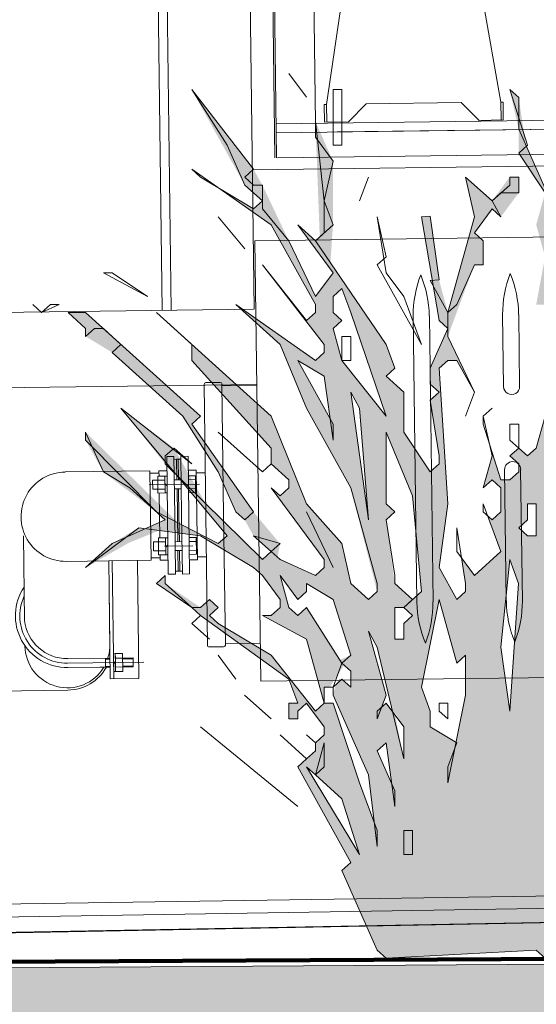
# Model space of a CAD drawing. Header units: metres. Extents: x -52 to 321, y -8 to 26.
# Tile 175 of 256: x 289.504 to 290.081, y -0.225 to 0.874. Entities that reach past the tile are written whole.
import ezdxf

# ---------------------------------------------------------------- set-up
doc = ezdxf.new("R2010")
doc.units = ezdxf.units.M
doc.header["$MEASUREMENT"] = 0
for name, color, linetype in [('60 Auffüllung gesamt', 7, 'Continuous'), ('60 Gelände 2D Übersicht', 7, 'Continuous'), ('60 Pflanzen außen', 7, 'Continuous')]:
    doc.layers.add(name, color=color, linetype=linetype)

# ---------------------------------------------------------------- blocks, each defined once
blk = doc.blocks.new('Sträucher 27[19]_2', base_point=(290.2448, -0.1735))
at = {"layer": '60 Pflanzen außen', "linetype": 'Continuous', "lineweight": 0, "true_color": 0xffffff}
h = blk.add_hatch(color=7, dxfattribs=at)
h.paths.add_polyline_path([(290.9401, 0.3425), (290.8809, 0.3336), (290.8512, 0.3247), (290.8414, 0.3336), (290.871, 0.3603), (290.8216, 0.3247), (290.7624, 0.3069), (290.7426, 0.3069), (290.7229, 0.298), (290.713, 0.3069), (290.7426, 0.3425), (290.792, 0.3959), (290.7525, 0.3781), (290.7525, 0.3603), (290.7426, 0.3514), (290.7031, 0.3069), (290.6735, 0.2891), (290.6636, 0.298), (290.6735, 0.3069), (290.6439, 0.2891), (290.634, 0.2802), (290.6241, 0.2891), (290.5945, 0.2891), (290.5748, 0.2713), (290.5649, 0.2802), (290.5748, 0.3069), (290.6044, 0.3247), (290.7723, 0.4137), (290.792, 0.4137), (290.8315, 0.4404), (290.8809, 0.4849), (290.9105, 0.5205), (290.9105, 0.5294), (290.9006, 0.5294), (290.8908, 0.5027), (290.8019, 0.4315), (290.7821, 0.4226), (290.6538, 0.3692), (290.6241, 0.3692), (290.634, 0.3603), (290.5846, 0.3158), (290.5649, 0.3158), (290.5649, 0.298), (290.5451, 0.298), (290.555, 0.2891), (290.555, 0.2802), (290.5451, 0.2713), (290.5353, 0.2802), (290.5056, 0.2624), (290.4859, 0.2624), (290.476, 0.2713), (290.4563, 0.2535), (290.3773, 0.2269), (290.3674, 0.2358), (290.4365, 0.2802), (290.4464, 0.2802), (290.4365, 0.2891), (290.4859, 0.3336), (290.5452, 0.3514), (290.6834, 0.4404), (290.6735, 0.4493), (290.7229, 0.4938), (290.7328, 0.4938), (290.7229, 0.5027), (290.7427, 0.5383), (290.7821, 0.5739), (290.7723, 0.5828), (290.7723, 0.6006), (290.8019, 0.6273), (290.8019, 0.6406), (290.792, 0.6273), (290.7822, 0.6184), (290.7723, 0.6273), (290.7427, 0.6184), (290.7624, 0.6184), (290.7723, 0.6095), (290.7624, 0.565), (290.7328, 0.5294), (290.7229, 0.5294), (290.713, 0.5383), (290.6538, 0.5205), (290.6242, 0.5027), (290.5945, 0.5027), (290.6044, 0.4938), (290.555, 0.4582), (290.5452, 0.4671), (290.5748, 0.5027), (290.5452, 0.476), (290.5353, 0.4849), (290.5847, 0.5294), (290.5748, 0.5383), (290.5649, 0.5472), (290.5748, 0.5472), (290.5748, 0.5828), (290.5649, 0.5828), (290.5649, 0.5739), (290.555, 0.565), (290.5649, 0.5561), (290.5254, 0.4938), (290.4267, 0.3959), (290.4168, 0.4048), (290.4168, 0.4137), (290.4464, 0.4404), (290.4365, 0.4493), (290.4464, 0.4938), (290.4629, 0.5186), (290.5057, 0.5828), (290.5254, 0.5828), (290.5748, 0.6629), (290.5748, 0.6718), (290.5649, 0.6629), (290.5551, 0.654), (290.4958, 0.5828), (290.4859, 0.5917), (290.4958, 0.6006), (290.4958, 0.6095), (290.4859, 0.6184), (290.5057, 0.654), (290.5551, 0.6985), (290.5057, 0.6807), (290.6044, 0.7964), (290.5847, 0.7964), (290.5452, 0.7608), (290.5195, 0.7284), (290.5156, 0.7252), (290.5123, 0.7193), (290.4958, 0.6985), (290.4958, 0.6896), (290.4958, 0.6629), (290.4761, 0.6451), (290.4662, 0.654), (290.4662, 0.6718), (290.4761, 0.6807), (290.4662, 0.6896), (290.4761, 0.7163), (290.4761, 0.7193), (290.4662, 0.7074), (290.4563, 0.7697), (290.4563, 0.8053), (290.4394, 0.7367), (290.4464, 0.743), (290.4563, 0.7163), (290.4563, 0.6807), (290.4464, 0.6718), (290.4366, 0.6807), (290.4662, 0.6451), (290.4662, 0.6273), (290.4563, 0.6184), (290.4761, 0.5828), (290.4662, 0.5472), (290.4267, 0.4938), (290.3971, 0.4938), (290.4069, 0.5472), (290.4069, 0.5561), (290.3872, 0.5027), (290.3576, 0.476), (290.3378, 0.476), (290.3674, 0.5294), (290.3674, 0.5383), (290.3279, 0.4849), (290.2983, 0.4493), (290.2786, 0.476), (290.2983, 0.5027), (290.3181, 0.5205), (290.3279, 0.5205), (290.3181, 0.5294), (290.3674, 0.6006), (290.3971, 0.6985), (290.4069, 0.6985), (290.407, 0.743), (290.3971, 0.743), (290.3971, 0.7252), (290.3477, 0.6629), (290.2983, 0.5828), (290.2884, 0.5917), (290.2588, 0.5205), (290.2094, 0.4494), (290.1996, 0.4405), (290.1897, 0.4494), (290.2094, 0.5295), (290.2687, 0.6362), (290.2786, 0.6451), (290.2885, 0.6362), (290.2884, 0.6095), (290.3181, 0.7074), (290.3181, 0.7341), (290.2687, 0.6451), (290.1897, 0.4939), (290.1848, 0.4494), (290.1798, 0.4049), (290.1699, 0.396), (290.1601, 0.4049), (290.1798, 0.5206), (290.17, 0.5295), (290.1798, 0.574), (290.1996, 0.5918), (290.2193, 0.6095), (290.2885, 0.7341), (290.3181, 0.7786), (290.3181, 0.7875), (290.2588, 0.7074), (290.249, 0.7163), (290.249, 0.7341), (290.2303, 0.65), (290.1897, 0.5918), (290.1897, 0.6274), (290.1798, 0.6363), (290.2095, 0.7697), (290.1996, 0.8053), (290.1798, 0.6807), (290.17, 0.6719), (290.1798, 0.6007), (290.17, 0.5473), (290.1601, 0.5384), (290.1502, 0.6007), (290.1502, 0.6363), (290.1403, 0.5028), (290.1206, 0.485), (290.1008, 0.5117), (290.1107, 0.5562), (290.091, 0.6274), (290.1008, 0.663), (290.0698, 0.7329), (290.0614, 0.7876), (290.0515, 0.7965), (290.0614, 0.752), (290.0614, 0.7253), (290.091, 0.6808), (290.0811, 0.6452), (290.091, 0.6096), (290.0811, 0.5562), (290.091, 0.5562), (290.1008, 0.5384), (290.0946, 0.4989), (290.091, 0.4761), (290.1008, 0.4672), (290.0811, 0.396), (290.0712, 0.3871), (290.0613, 0.396), (290.0515, 0.3871), (290.0613, 0.3782), (290.0613, 0.3693), (290.0514, 0.3604), (290.0416, 0.3604), (290.0284, 0.4019), (290.0317, 0.3871), (290.0218, 0.3515), (290.0317, 0.3604), (290.0416, 0.3515), (290.0416, 0.3248), (290.0317, 0.3159), (290.0268, 0.3203), (290.0416, 0.2803), (290.0119, 0.2536), (289.9976, 0.273), (290.0021, 0.2447), (290.0021, 0.2358), (289.9922, 0.2269), (289.9724, 0.2625), (289.9823, 0.3337), (289.9725, 0.485), (289.9823, 0.4939), (289.9922, 0.4939), (290.012, 0.4583), (289.9823, 0.5206), (290.012, 0.6007), (290.0218, 0.6007), (290.0219, 0.6274), (290.012, 0.6363), (290.0317, 0.663), (290.0416, 0.6541), (290.0614, 0.6808), (290.0614, 0.6986), (290.0515, 0.6986), (290.0317, 0.6719), (290.0021, 0.6986), (290.012, 0.6541), (289.9823, 0.5473), (289.9725, 0.5838), (289.9626, 0.655), (289.9527, 0.6541), (289.9648, 0.5832), (289.9626, 0.5829), (289.9659, 0.5769), (289.9725, 0.5384), (289.9823, 0.5295), (289.9626, 0.485), (289.9626, 0.4672), (289.9725, 0.4583), (289.9626, 0.4494), (289.9725, 0.3871), (289.9725, 0.3782), (289.9626, 0.3693), (289.933, 0.4138), (289.933, 0.4583), (289.9132, 0.4761), (289.9231, 0.485), (289.9132, 0.5117), (289.8737, 0.5695), (289.8511, 0.6027), (289.854, 0.6452), (289.854, 0.7164), (289.8343, 0.7609), (289.8392, 0.6318), (289.8342, 0.6274), (289.8145, 0.6452), (289.8507, 0.5962), (289.854, 0.5918), (289.8342, 0.5651), (289.8046, 0.6274), (289.775, 0.6897), (289.7651, 0.7075), (289.696, 0.7965), (289.7553, 0.6897), (289.775, 0.6719), (289.7651, 0.663), (289.7256, 0.6867), (289.7849, 0.6452), (289.8342, 0.5562), (289.8342, 0.5473), (289.8244, 0.5384), (289.775, 0.6007), (289.8441, 0.5117), (289.8441, 0.5028), (289.8342, 0.4939), (289.7454, 0.5562), (289.7947, 0.5117), (289.8244, 0.4405), (289.8737, 0.3515), (289.9033, 0.2358), (289.8934, 0.2269), (289.8737, 0.2447), (289.8638, 0.2892), (289.8243, 0.3337), (289.7849, 0.4316), (289.696, 0.5117), (289.696, 0.4939), (289.7849, 0.396), (289.7848, 0.3782), (289.8046, 0.3604), (289.8046, 0.3515), (289.7947, 0.3426), (289.7848, 0.3515), (289.8441, 0.2714), (289.8441, 0.2625), (289.8342, 0.2536), (289.7921, 0.2738), (289.7947, 0.2892), (289.7651, 0.3248), (289.696, 0.4227), (289.7059, 0.4316), (289.5775, 0.5473), (289.5578, 0.5473), (289.5775, 0.5295), (289.5775, 0.5206), (289.6071, 0.5028), (289.6861, 0.4316), (289.7273, 0.3655), (289.7453, 0.3248), (289.7552, 0.3159), (289.7651, 0.2981), (289.7848, 0.2803), (289.775, 0.2714), (289.7121, 0.3332), (289.6762, 0.396), (289.617, 0.4405), (289.6664, 0.3782), (289.6799, 0.3649), (289.7355, 0.2981), (289.7256, 0.2892), (289.6813, 0.312), (289.5775, 0.4138), (289.5775, 0.4049), (289.5972, 0.3693), (289.6565, 0.3248), (289.6664, 0.3159), (289.6444, 0.306), (289.6367, 0.307), (289.6071, 0.2892), (289.5775, 0.2625), (289.6258, 0.2901), (289.6599, 0.304), (289.7058, 0.2981), (289.7651, 0.2625), (289.775, 0.2536), (289.7947, 0.2269), (289.7947, 0.218), (289.7848, 0.2091), (289.775, 0.2091), (289.8243, 0.1824), (289.8441, 0.1112), (289.8441, 0.129), (289.8504, 0.129), (289.8667, 0.154), (289.8737, 0.1468), (289.8737, 0.129), (289.8638, 0.1379), (289.8571, 0.1319), (289.8539, 0.1201), (289.8934, 0.0311), (289.9, -0.0223), (289.8836, 0.0222), (289.8539, 0.1112), (289.846, 0.1112), (289.8342, 0.1023), (289.7848, 0.1646), (289.7256, 0.2002), (289.7157, 0.2091), (289.7256, 0.218), (289.7157, 0.2269), (289.7058, 0.218), (289.6663, 0.2447), (289.6663, 0.2536), (289.6565, 0.2447), (289.696, 0.218), (289.7058, 0.2091), (289.8046, 0.1379), (289.8144, 0.1112), (289.8046, 0.1112), (289.8046, 0.0934), (289.8144, 0.0934), (289.8144, 0.1023), (289.8243, 0.1112), (289.8441, 0.0845), (289.8441, 0.0756), (289.8342, 0.0667), (289.8342, 0.0578), (289.8243, 0.0489), (289.8144, 0.04), (289.8737, -0.0668), (289.8638, -0.0757), (289.9033, -0.1647), (289.9132, -0.1736), (290.081, -0.1647), (290.0909, -0.1736), (290.1008, -0.1736), (290.1304, -0.1202), (290.1501, -0.1647), (290.1896, -0.1647), (290.2588, -0.0312), (290.3674, 0.0667), (290.4168, 0.0845), (290.4365, 0.0845), (290.4266, 0.0934), (290.4563, 0.1201), (290.5056, 0.1289), (290.5155, 0.12), (290.5878, 0.1591), (290.7307, 0.1845), (290.8315, 0.209), (290.792, 0.2179), (290.7821, 0.209), (290.7722, 0.209), (290.7327, 0.1912), (290.7229, 0.2001), (290.6735, 0.1823), (290.6121, 0.1723), (290.5649, 0.1645), (290.555, 0.1556), (290.5451, 0.1645), (290.6044, 0.209), (290.6636, 0.2001), (290.6735, 0.209), (290.634, 0.209), (290.6241, 0.2179), (290.6636, 0.2446), (290.6933, 0.2446), (290.7031, 0.2357), (290.7031, 0.2268), (290.713, 0.2357), (290.7327, 0.2357), (290.6735, 0.2535), (290.6636, 0.2624), (290.6933, 0.2891), (290.713, 0.2891), (290.8216, 0.3158), (290.8315, 0.3069), (290.8907, 0.3247), (290.9302, 0.3336)])
h.paths.add_polyline_path([(290.6488, 0.4538), (290.634, 0.4671), (290.6143, 0.4493), (290.6044, 0.4493), (290.5945, 0.4582), (290.5847, 0.4493), (290.5254, 0.4226), (290.5155, 0.4315), (290.4958, 0.4315), (290.4859, 0.4226), (290.4958, 0.4137), (290.4859, 0.4137), (290.4464, 0.3959), (290.476, 0.4226), (290.5254, 0.4582), (290.555, 0.4493), (290.6735, 0.5205), (290.7032, 0.5205), (290.7032, 0.5116)], flags=0)
h.paths.add_polyline_path([(290.6538, 0.4493), (290.6439, 0.4404), (290.6143, 0.4048), (290.5155, 0.3514), (290.5155, 0.3603), (290.5057, 0.3692), (290.4958, 0.3603), (290.4958, 0.3692), (290.5254, 0.4048), (290.555, 0.4137), (290.5649, 0.4048), (290.5945, 0.4315), (290.6325, 0.4315), (290.6524, 0.4506)], flags=0)
h.paths.add_polyline_path([(290.634, 0.2624), (290.6241, 0.2624), (290.5353, 0.2179), (290.5353, 0.2268), (290.5649, 0.2446), (290.555, 0.2535), (290.5649, 0.2624), (290.5945, 0.2624), (290.6241, 0.2713)], flags=0)
h.paths.add_polyline_path([(290.5748, 0.209), (290.5254, 0.1645), (290.4859, 0.1467), (290.4958, 0.1556), (290.4958, 0.1645), (290.5451, 0.209)], flags=0)
h.paths.add_polyline_path([(290.4859, 0.209), (290.3674, 0.1646), (290.4069, 0.2002), (290.397, 0.2091), (290.3872, 0.2091), (290.3575, 0.1824), (290.3378, 0.1557), (290.318, 0.1557), (290.3082, 0.1468), (290.2983, 0.1557), (290.3575, 0.2091), (290.4168, 0.2268), (290.4266, 0.2179), (290.4563, 0.2446), (290.4859, 0.2446), (290.5155, 0.2535)], flags=0)
h.paths.add_polyline_path([(290.4859, 0.3781), (290.4464, 0.3336), (290.3575, 0.2892), (290.397, 0.3247), (290.3872, 0.3336), (290.3872, 0.3425), (290.4069, 0.3603), (290.4069, 0.3514), (290.4168, 0.3425), (290.4267, 0.3514), (290.4859, 0.387)], flags=0)
h.paths.add_polyline_path([(290.4069, 0.1112), (290.3476, 0.0845), (290.3773, 0.1023), (290.3674, 0.1112), (290.3575, 0.1112), (290.318, 0.0934), (290.3081, 0.1023), (290.3279, 0.129), (290.3279, 0.1201), (290.3378, 0.1112), (290.3674, 0.1468), (290.397, 0.1557), (290.4069, 0.1468), (290.4168, 0.1557), (290.476, 0.1823)], flags=0)
h.paths.add_polyline_path([(290.4267, 0.4582), (290.3674, 0.4315), (290.3773, 0.4226), (290.4069, 0.4226), (290.3477, 0.3337), (290.2785, 0.2447), (290.2588, 0.2447), (290.2785, 0.3337), (290.3181, 0.4048), (290.3082, 0.4137), (290.2983, 0.4049), (290.2983, 0.4315), (290.3279, 0.4582), (290.3674, 0.476), (290.3773, 0.4671), (290.3971, 0.4849), (290.4069, 0.4849), (290.4069, 0.4671), (290.4168, 0.4582), (290.4267, 0.4671), (290.4365, 0.4938)], flags=0)
h.paths.add_polyline_path([(290.4168, 0.298), (290.3872, 0.2713), (290.2489, 0.1468), (290.2193, 0.0934), (290.2292, 0.129), (290.3279, 0.2447)], flags=0)
h.paths.add_polyline_path([(290.3477, 0.5917), (290.2983, 0.5472), (290.3082, 0.5383), (290.2884, 0.5205), (290.2884, 0.5294), (290.2983, 0.5383), (290.2884, 0.5472), (290.3872, 0.7074)], flags=0)
h.paths.add_polyline_path([(290.2489, -0.0292), (290.2489, -0.0045), (290.318, 0.04)], flags=0)
h.paths.add_polyline_path([(290.2811, 0.1087), (290.2884, 0.1201), (290.2983, 0.1201)], flags=0)
h.paths.add_polyline_path([(290.2785, 0.0934), (290.2785, 0.1023), (290.2835, 0.1067)], flags=0)
h.paths.add_polyline_path([(290.2489, 0.3782), (290.1798, 0.307), (290.2292, 0.3693), (290.2292, 0.3871), (290.2786, 0.4316)], flags=0)
h.paths.add_polyline_path([(290.2687, 0.4849), (290.1897, 0.3782), (290.1897, 0.396), (290.2588, 0.4939)], flags=0)
h.paths.add_polyline_path([(290.239, 0.2625), (290.1798, 0.1735), (290.1798, 0.218), (290.239, 0.2714), (290.2193, 0.2892), (290.1897, 0.2536), (290.1897, 0.2803), (290.1996, 0.2892), (290.2588, 0.3515)], flags=0)
h.paths.add_polyline_path([(290.2588, 0.0756), (290.2489, 0.0667), (290.2489, 0.0845)], flags=0)
h.paths.add_polyline_path([(290.239, 0.0756), (290.2193, 0.0489), (290.2193, 0.0578)], flags=0)
h.paths.add_polyline_path([(290.1699, 0.3604), (290.1601, 0.307), (290.1206, 0.2358)], flags=0)
h.paths.add_polyline_path([(290.1502, 0.4761), (290.1601, 0.4672), (290.1304, 0.3515), (290.0909, 0.2714), (290.1008, 0.3782), (290.1304, 0.4227), (290.1206, 0.4316), (290.1206, 0.4494), (290.1584, 0.509), (290.1601, 0.5028)], flags=0)
h.paths.add_polyline_path([(290.1205, 0.1646), (290.1205, 0.1468), (290.1304, 0.1379), (290.1205, 0.0934), (290.1008, 0.0934), (290.1008, 0.129), (290.1205, 0.1824), (290.16, 0.2269), (290.16, 0.2091)], flags=0)
h.paths.add_polyline_path([(290.0811, 0.3337), (290.0811, 0.2981), (290.0712, 0.2981), (290.0613, 0.307), (290.0712, 0.3159), (290.0712, 0.3337)], flags=0)
h.paths.add_polyline_path([(290.0613, 0.2447), (290.0514, 0.1023), (290.0416, 0.1735), (290.0514, 0.2714)], flags=0)
h.paths.add_polyline_path([(290.0021, 0.1646), (290.0021, 0.1201), (289.9914, 0.0672), (289.9626, 0.0845), (289.9626, 0.1023), (289.9527, 0.129), (289.9724, 0.2269), (289.9922, 0.1557)], flags=0)
h.paths.add_polyline_path([(289.9527, 0.2358), (289.9428, 0.2269), (289.9231, 0.2447), (289.9132, 0.3159), (289.9231, 0.3248), (289.9132, 0.3337), (289.9132, 0.4138), (289.9428, 0.3426)], flags=0)
h.paths.add_polyline_path([(289.9329, 0.2002), (289.9329, 0.1824), (289.9231, 0.1824), (289.9231, 0.218), (289.9329, 0.218), (289.9428, 0.2091)], flags=0)
h.paths.add_polyline_path([(289.9329, 0.0489), (289.9228, 0.1013), (289.9329, 0.0845)], flags=0)
h.paths.add_polyline_path([(289.9132, 0.1112), (289.9082, 0.1068), (289.9132, 0.1201), (289.8934, 0.1913), (289.9033, 0.1735), (289.9205, 0.1014)], flags=0)
h.paths.add_polyline_path([(289.9033, 0.0578), (289.9132, 0.0667), (289.9195, 0.0214)], flags=0)
h.paths.add_polyline_path([(289.9132, 0.4316), (289.8639, 0.4939), (289.854, 0.5295), (289.8639, 0.5384), (289.854, 0.5473), (289.854, 0.5651), (289.8639, 0.574)], flags=0)
h.paths.add_polyline_path([(289.9033, 0.0934), (289.9032, 0.0929), (289.9029, 0.0977)], flags=0)
h.paths.add_polyline_path([(289.8737, 0.4583), (289.8836, 0.4405), (289.8935, 0.3159)], flags=0)
h.paths.add_polyline_path([(289.8835, -0.0579), (289.8243, 0.04), (289.8342, 0.0311), (289.8638, 0.0044)], flags=0)
h.paths.add_polyline_path([(289.8737, 0.1646), (289.8615, 0.1593), (289.8243, 0.218), (289.8145, 0.2091), (289.8046, 0.218), (289.7947, 0.2536), (289.8145, 0.2269), (289.8243, 0.2358), (289.8243, 0.2447), (289.854, 0.2269)], flags=0)
h.paths.add_polyline_path([(289.8145, 0.4939), (289.8441, 0.4761), (289.8507, 0.4286)], flags=0)
at = {"layer": '60 Pflanzen außen', "color": 8, "linetype": 'Continuous', "lineweight": 18}
for p, q in [((289.8048, 0.8143), (289.8245, 0.7876)), ((289.8245, 0.7876), (289.8048, 0.8143)), ((289.7653, 0.7075), (289.6962, 0.7965)), ((289.6962, 0.7965), (289.7357, 0.7342)), ((289.864, 0.7965), (289.8541, 0.7965)), ((289.8541, 0.7965), (289.8541, 0.7342)), ((289.864, 0.7342), (289.864, 0.7965)), ((290.0615, 0.7875), (290.0516, 0.7964)), ((290.0516, 0.7964), (290.0714, 0.7342)), ((290.0615, 0.752), (290.0615, 0.7875)), ((289.8344, 0.7431), (289.8344, 0.7609)), ((289.8344, 0.7609), (289.8443, 0.6719)), ((290.101, 0.663), (290.0615, 0.752)), ((289.8541, 0.7164), (289.8344, 0.7431)), ((289.7357, 0.7342), (289.7554, 0.6897)), ((289.8541, 0.7342), (289.864, 0.7342)), ((290.0714, 0.7342), (290.0615, 0.7253)), ((289.8443, 0.6719), (289.8541, 0.7164)), ((290.0615, 0.7253), (290.0911, 0.6808)), ((289.706, 0.6986), (289.6962, 0.7075)), ((289.6962, 0.7075), (289.785, 0.6452)), ((289.7554, 0.6986), (289.7653, 0.7075)), ((289.7653, 0.663), (289.706, 0.6986)), ((289.7653, 0.6897), (289.7554, 0.6986)), ((289.8936, 0.6986), (289.8838, 0.6719)), ((289.8838, 0.6719), (289.8936, 0.6986)), ((290.0319, 0.6719), (290.0022, 0.6986)), ((290.0022, 0.6986), (290.0121, 0.6541)), ((290.0615, 0.6986), (290.0516, 0.6986)), ((290.0516, 0.6986), (290.0516, 0.6897)), ((290.0615, 0.6808), (290.0615, 0.6986)), ((289.7554, 0.6897), (289.7751, 0.6719)), ((289.7751, 0.6897), (289.7653, 0.6897)), ((289.7751, 0.663), (289.7751, 0.6897)), ((290.0516, 0.6897), (290.0319, 0.6719)), ((289.7751, 0.6719), (289.7653, 0.663)), ((289.8541, 0.6452), (289.8443, 0.6719)), ((289.8443, 0.6719), (289.8443, 0.6363)), ((290.0319, 0.6719), (290.0417, 0.6808)), ((290.0417, 0.6541), (290.0319, 0.6719)), ((290.0417, 0.6808), (290.0615, 0.6808)), ((289.8048, 0.6274), (289.7751, 0.663)), ((290.0121, 0.6363), (290.0319, 0.663)), ((290.0319, 0.663), (290.0417, 0.6541)), ((289.7258, 0.6541), (289.7554, 0.6185)), ((289.7554, 0.6185), (289.7258, 0.6541)), ((289.9134, 0.5918), (289.9035, 0.6541)), ((289.9035, 0.6541), (289.9134, 0.6096)), ((289.9627, 0.655), (289.9529, 0.6541)), ((289.9529, 0.6541), (289.9726, 0.5384)), ((289.9726, 0.5838), (289.9627, 0.655)), ((290.0121, 0.6541), (289.9825, 0.5473)), ((289.785, 0.6452), (289.8344, 0.5562)), ((289.8344, 0.6274), (289.8146, 0.6452)), ((289.8146, 0.6452), (289.8541, 0.5918)), ((289.8344, 0.6274), (289.8541, 0.6452)), ((289.8344, 0.5651), (289.8048, 0.6274)), ((289.8443, 0.6363), (289.8344, 0.6274)), ((289.9134, 0.5117), (289.8344, 0.6274)), ((290.022, 0.6274), (290.0121, 0.6363)), ((290.022, 0.6007), (290.022, 0.6274)), ((289.9134, 0.6096), (289.9035, 0.6007)), ((289.8245, 0.5384), (289.7751, 0.6007)), ((289.7751, 0.6007), (289.8442, 0.5117)), ((289.9035, 0.6007), (289.9529, 0.5117)), ((289.9924, 0.5562), (290.0121, 0.6007)), ((290.0121, 0.6007), (290.022, 0.6007)), ((289.6073, 0.5918), (289.5974, 0.5918)), ((289.5974, 0.5918), (289.6468, 0.5651)), ((289.6468, 0.5651), (289.6073, 0.5918)), ((289.8541, 0.5918), (289.8344, 0.5651)), ((289.9331, 0.5651), (289.9134, 0.5918)), ((289.9627, 0.5829), (289.9726, 0.5838)), ((289.9825, 0.5473), (289.9627, 0.5829)), ((289.864, 0.574), (289.8541, 0.5651)), ((289.8739, 0.5473), (289.864, 0.574)), ((289.8541, 0.5651), (289.8541, 0.5473)), ((289.9529, 0.5117), (289.9331, 0.5651)), ((289.5283, 0.5473), (289.5184, 0.5562)), ((289.5184, 0.5562), (289.5283, 0.5473)), ((289.5283, 0.5473), (289.548, 0.5562)), ((289.5382, 0.5562), (289.5283, 0.5473)), ((289.548, 0.5562), (289.5382, 0.5562)), ((289.8344, 0.4939), (289.7455, 0.5562)), ((289.7455, 0.5562), (289.7949, 0.5117)), ((289.8344, 0.5562), (289.8344, 0.5473)), ((289.9825, 0.5473), (289.9924, 0.5562)), ((289.5776, 0.5473), (289.5579, 0.5473)), ((289.5579, 0.5473), (289.5776, 0.5295)), ((289.706, 0.4316), (289.5776, 0.5473)), ((289.785, 0.4316), (289.6566, 0.5473)), ((289.6566, 0.5473), (289.6961, 0.5117)), ((289.8344, 0.5473), (289.8245, 0.5384)), ((289.8541, 0.5473), (289.864, 0.5384)), ((289.9134, 0.4316), (289.8739, 0.5473)), ((289.9825, 0.5206), (289.9825, 0.5473)), ((289.5776, 0.5295), (289.5776, 0.5206)), ((289.5776, 0.5206), (289.5875, 0.5295)), ((289.5875, 0.5295), (289.5974, 0.5295)), ((289.5974, 0.5295), (289.6171, 0.5117)), ((289.864, 0.5384), (289.8541, 0.5295)), ((289.8541, 0.5295), (289.864, 0.4939)), ((289.9825, 0.5295), (289.9627, 0.485)), ((289.9726, 0.5384), (289.9825, 0.5295)), ((289.8739, 0.5206), (289.864, 0.5206)), ((289.864, 0.5206), (289.864, 0.4939)), ((289.8739, 0.4939), (289.8739, 0.5206)), ((290.0121, 0.4583), (289.9825, 0.5206)), ((289.6171, 0.5117), (289.6073, 0.5028)), ((289.6961, 0.5117), (289.6961, 0.4939)), ((289.7949, 0.5117), (289.8245, 0.4405)), ((289.8442, 0.5117), (289.8442, 0.5028)), ((289.9232, 0.485), (289.9134, 0.5117)), ((289.6073, 0.5028), (289.6863, 0.4316)), ((289.8442, 0.5028), (289.8344, 0.4939)), ((289.6961, 0.4939), (289.785, 0.396)), ((289.8442, 0.4761), (289.8146, 0.4939)), ((289.8146, 0.4939), (289.8541, 0.4227)), ((289.864, 0.4939), (289.9134, 0.4316)), ((289.864, 0.4939), (289.8739, 0.4939)), ((289.9134, 0.4761), (289.9232, 0.485)), ((289.9627, 0.485), (289.9627, 0.4672)), ((289.9726, 0.485), (289.9825, 0.4939)), ((289.9825, 0.3337), (289.9726, 0.485)), ((289.9825, 0.4939), (289.9924, 0.4939)), ((289.9924, 0.4939), (290.0121, 0.4583)), ((289.8541, 0.4049), (289.8442, 0.4761)), ((289.9331, 0.4583), (289.9134, 0.4761)), ((289.9627, 0.4672), (289.9726, 0.4583)), ((290.101, 0.4672), (290.0812, 0.396)), ((289.8837, 0.4405), (289.8739, 0.4583)), ((289.8739, 0.4583), (289.8936, 0.3159)), ((289.9331, 0.4138), (289.9331, 0.4583)), ((289.9726, 0.4583), (289.9627, 0.4494)), ((290.0121, 0.4583), (290.0022, 0.4316)), ((290.0022, 0.4316), (290.0121, 0.4583)), ((289.6961, 0.3782), (289.6171, 0.4405)), ((289.6171, 0.4405), (289.7356, 0.2981)), ((289.8245, 0.4405), (289.8739, 0.3515)), ((289.8936, 0.3159), (289.8837, 0.4405)), ((289.9627, 0.4494), (289.9726, 0.3871)), ((290.022, 0.4316), (290.0318, 0.4405)), ((290.0318, 0.4405), (290.022, 0.4316)), ((289.6863, 0.4316), (289.7257, 0.3693)), ((289.6961, 0.4227), (289.706, 0.4316)), ((289.8245, 0.3337), (289.785, 0.4316)), ((290.022, 0.4227), (290.022, 0.4316)), ((290.022, 0.4316), (290.0318, 0.3871)), ((289.7652, 0.3248), (289.6961, 0.4227)), ((289.8541, 0.4227), (289.8541, 0.4049)), ((290.0417, 0.3604), (290.022, 0.4227)), ((290.0615, 0.4227), (290.0516, 0.4227)), ((290.0516, 0.4227), (290.0516, 0.4049)), ((290.0615, 0.396), (290.0615, 0.4227)), ((289.5776, 0.4049), (289.5776, 0.4138)), ((289.5776, 0.4138), (289.5974, 0.3693)), ((289.7751, 0.3693), (289.7257, 0.4138)), ((289.7257, 0.4138), (289.7751, 0.3693)), ((289.9134, 0.4138), (289.9133, 0.3337)), ((289.943, 0.3426), (289.9134, 0.4138)), ((289.9627, 0.3693), (289.9331, 0.4138)), ((289.6566, 0.3248), (289.5776, 0.4049)), ((289.6665, 0.3871), (289.6764, 0.396)), ((289.6764, 0.396), (289.6961, 0.3782)), ((289.785, 0.396), (289.785, 0.3782)), ((290.0516, 0.4049), (290.0615, 0.396)), ((290.0615, 0.396), (290.0516, 0.3871)), ((290.0713, 0.3871), (290.0615, 0.396)), ((290.0812, 0.396), (290.0713, 0.3871)), ((289.6665, 0.3782), (289.6665, 0.3871)), ((289.9726, 0.3871), (289.9726, 0.3782)), ((290.0318, 0.3871), (290.022, 0.3515)), ((290.0516, 0.3871), (290.0615, 0.3782)), ((289.7751, 0.2714), (289.6665, 0.3782)), ((289.785, 0.3782), (289.7751, 0.3693)), ((289.7751, 0.3693), (289.785, 0.3782)), ((289.785, 0.3782), (289.8047, 0.3604)), ((289.9726, 0.3782), (289.9627, 0.3693)), ((290.0615, 0.3782), (290.0615, 0.3693)), ((289.5974, 0.3693), (289.627, 0.3515)), ((289.7257, 0.3693), (289.7455, 0.3248)), ((290.0615, 0.3693), (290.0516, 0.3604)), ((289.8047, 0.3604), (289.8047, 0.3515)), ((290.022, 0.3515), (290.0318, 0.3604)), ((290.0318, 0.3604), (290.0417, 0.3515)), ((290.0516, 0.3604), (290.0417, 0.3604)), ((289.627, 0.3515), (289.6665, 0.3159)), ((289.7949, 0.3426), (289.785, 0.3515)), ((289.785, 0.3515), (289.8442, 0.2714)), ((289.8047, 0.3515), (289.7949, 0.3426)), ((289.8739, 0.3515), (289.9035, 0.2447)), ((289.9528, 0.2358), (289.943, 0.3426)), ((290.0417, 0.3515), (290.0417, 0.3248)), ((289.864, 0.2892), (289.8245, 0.3337)), ((289.9133, 0.3337), (289.9232, 0.3248)), ((289.9726, 0.2625), (289.9825, 0.3337)), ((290.022, 0.3248), (290.022, 0.3337)), ((290.022, 0.3337), (290.0417, 0.2803)), ((290.0812, 0.3337), (290.0713, 0.3337)), ((290.0713, 0.3337), (290.0713, 0.3159)), ((290.0812, 0.2981), (290.0812, 0.3337)), ((289.7257, 0.2892), (289.6566, 0.3248)), ((289.7455, 0.3248), (289.7554, 0.3159)), ((289.7554, 0.3159), (289.7652, 0.3248)), ((289.8245, 0.3248), (289.8541, 0.2625)), ((289.8541, 0.2625), (289.8245, 0.3248)), ((289.9232, 0.3248), (289.9133, 0.3159)), ((290.0318, 0.3159), (290.022, 0.3248)), ((290.0417, 0.3248), (290.0318, 0.3159)), ((289.6665, 0.3159), (289.6072, 0.2892)), ((289.9133, 0.3159), (289.9232, 0.2536)), ((290.0713, 0.3159), (290.0615, 0.307)), ((289.5776, 0.2625), (289.6369, 0.307)), ((289.6369, 0.307), (289.706, 0.2981)), ((289.706, 0.2981), (289.7652, 0.2625)), ((289.7356, 0.2981), (289.7257, 0.2892)), ((289.7949, 0.2892), (289.7652, 0.2981)), ((289.7652, 0.2981), (289.785, 0.2803)), ((289.9923, 0.2803), (289.9923, 0.307)), ((289.9923, 0.307), (290.0022, 0.2447)), ((290.0615, 0.307), (290.0713, 0.2981)), ((290.0713, 0.2981), (290.0812, 0.2981)), ((289.6072, 0.2892), (289.5776, 0.2625)), ((289.785, 0.2803), (289.7949, 0.2892)), ((289.8738, 0.2447), (289.864, 0.2892)), ((289.785, 0.2803), (289.7751, 0.2714)), ((289.7949, 0.2714), (289.785, 0.2803)), ((290.0121, 0.2536), (289.9923, 0.2803)), ((290.0417, 0.2803), (290.0121, 0.2536)), ((289.8343, 0.2536), (289.7949, 0.2714)), ((289.8442, 0.2714), (289.8442, 0.2625)), ((290.0516, 0.2714), (290.0417, 0.1735)), ((290.0614, 0.2447), (290.0516, 0.2714)), ((289.6665, 0.2536), (289.6566, 0.2447)), ((289.6665, 0.2447), (289.6665, 0.2536)), ((289.7652, 0.2625), (289.7751, 0.2536)), ((289.7751, 0.2536), (289.7948, 0.2269)), ((289.8146, 0.2269), (289.7949, 0.2536)), ((289.7949, 0.2536), (289.8047, 0.218)), ((289.8442, 0.2625), (289.8343, 0.2536)), ((289.9232, 0.2536), (289.9232, 0.2447)), ((289.9923, 0.2269), (289.9726, 0.2625)), ((289.6566, 0.2447), (289.6961, 0.218)), ((289.6961, 0.218), (289.6665, 0.2447)), ((289.8541, 0.2269), (289.8245, 0.2447)), ((289.8245, 0.2447), (289.8245, 0.2358)), ((289.8936, 0.2269), (289.8738, 0.2447)), ((289.9035, 0.2447), (289.9035, 0.2358)), ((289.9232, 0.2447), (289.943, 0.2269)), ((290.0022, 0.2447), (290.0022, 0.2358)), ((290.0516, 0.1023), (290.0614, 0.2447)), ((289.8245, 0.2358), (289.8146, 0.2269)), ((289.9035, 0.2358), (289.8936, 0.2269)), ((289.9331, 0.218), (289.9528, 0.2358)), ((290.0022, 0.2358), (289.9923, 0.2269)), ((289.7159, 0.2269), (289.706, 0.218)), ((289.7257, 0.218), (289.7159, 0.2269)), ((289.7948, 0.2269), (289.7948, 0.218)), ((289.8738, 0.1646), (289.8541, 0.2269)), ((289.943, 0.2269), (289.9331, 0.218)), ((289.9726, 0.2269), (289.9528, 0.129)), ((289.9923, 0.1557), (289.9726, 0.2269)), ((289.706, 0.218), (289.6961, 0.218)), ((289.6961, 0.218), (289.706, 0.2091)), ((289.706, 0.2091), (289.6961, 0.2002)), ((289.6961, 0.2002), (289.706, 0.2091)), ((289.706, 0.2091), (289.8047, 0.1379)), ((289.7159, 0.2091), (289.7257, 0.218)), ((289.7257, 0.2002), (289.7159, 0.2091)), ((289.785, 0.2091), (289.7751, 0.2091)), ((289.7751, 0.2091), (289.8245, 0.1824)), ((289.7948, 0.218), (289.785, 0.2091)), ((289.8047, 0.218), (289.8146, 0.2091)), ((289.8146, 0.2091), (289.8245, 0.218)), ((289.8245, 0.218), (289.864, 0.1557)), ((289.9331, 0.218), (289.9232, 0.218)), ((289.9232, 0.218), (289.9232, 0.1824)), ((289.943, 0.2091), (289.9331, 0.218)), ((289.9331, 0.2002), (289.943, 0.2091)), ((289.6961, 0.2002), (289.7159, 0.1824)), ((289.7159, 0.1824), (289.6961, 0.2002)), ((289.785, 0.1646), (289.7257, 0.2002)), ((289.9331, 0.1824), (289.9331, 0.2002)), ((289.9035, 0.1735), (289.8936, 0.1913)), ((289.8936, 0.1913), (289.9133, 0.1201)), ((289.8245, 0.1824), (289.8442, 0.1112)), ((289.9232, 0.1824), (289.9331, 0.1824)), ((289.9331, 0.0489), (289.9035, 0.1735)), ((290.0417, 0.1735), (290.0516, 0.1023)), ((289.7257, 0.1646), (289.7455, 0.1379)), ((289.7455, 0.1379), (289.7257, 0.1646)), ((289.8343, 0.1023), (289.785, 0.1646)), ((289.864, 0.1557), (289.8541, 0.129)), ((289.864, 0.1557), (289.8738, 0.1646)), ((289.8738, 0.1468), (289.864, 0.1557)), ((290.0022, 0.1646), (289.9923, 0.1557)), ((290.0022, 0.1201), (290.0022, 0.1646)), ((289.8738, 0.129), (289.8738, 0.1468)), ((289.8047, 0.1379), (289.8146, 0.1112)), ((289.8541, 0.129), (289.864, 0.1379)), ((289.864, 0.1379), (289.8738, 0.129)), ((289.8541, 0.129), (289.8442, 0.129)), ((289.8442, 0.129), (289.8442, 0.1112)), ((289.8541, 0.1201), (289.8541, 0.129)), ((289.9528, 0.129), (289.9627, 0.1023)), ((289.7553, 0.1201), (289.785, 0.0934)), ((289.785, 0.0934), (289.7553, 0.1201)), ((289.8146, 0.1112), (289.8047, 0.1112)), ((289.8047, 0.1112), (289.8047, 0.0934)), ((289.8146, 0.1023), (289.8245, 0.1112)), ((289.8245, 0.1112), (289.8442, 0.0845)), ((289.8442, 0.1112), (289.8343, 0.1023)), ((289.8442, 0.1112), (289.8541, 0.1112)), ((289.8936, 0.0311), (289.8541, 0.1201)), ((289.8541, 0.1112), (289.8837, 0.0222)), ((289.9133, 0.1201), (289.9035, 0.0934)), ((289.9035, 0.1023), (289.9133, 0.1112)), ((289.9133, 0.1112), (289.9331, 0.0845)), ((289.9824, 0.1112), (289.9726, 0.1112)), ((289.9726, 0.1112), (289.9726, 0.1023)), ((289.9824, 0.0222), (290.0022, 0.1201)), ((289.9824, 0.0934), (289.9824, 0.1112)), ((289.8146, 0.0934), (289.8146, 0.1023)), ((289.9035, 0.0934), (289.9035, 0.1023)), ((289.9627, 0.1023), (289.9627, 0.0845)), ((289.9726, 0.1023), (289.9824, 0.0934)), ((289.8047, 0.0934), (289.8146, 0.0934)), ((289.706, 0.0845), (289.8146, -0.0045)), ((289.8146, -0.0045), (289.706, 0.0845)), ((289.8442, 0.0845), (289.8442, 0.0756)), ((289.9331, 0.0845), (289.9331, 0.0489)), ((289.9627, 0.0845), (289.9923, 0.0667)), ((289.8245, 0.0489), (289.7948, 0.0756)), ((289.7948, 0.0756), (289.8245, 0.0489)), ((289.8343, 0.0667), (289.8245, 0.0756)), ((289.8245, 0.0756), (289.8343, 0.0667)), ((289.8442, 0.0756), (289.8343, 0.0667)), ((289.8343, 0.0667), (289.8343, 0.0578)), ((289.8343, 0.0311), (289.8442, 0.0667)), ((289.8442, 0.0667), (289.8442, 0.04)), ((289.9133, 0.0667), (289.9034, 0.0578)), ((289.9232, -0.0045), (289.9133, 0.0667)), ((289.9923, 0.0667), (289.9824, 0.04)), ((289.8343, 0.0578), (289.8245, 0.0489)), ((289.9034, 0.0578), (289.9232, 0.0133)), ((289.8245, 0.0489), (289.8146, 0.04)), ((289.8146, 0.04), (289.8738, -0.0668)), ((289.8343, 0.0311), (289.8245, 0.04)), ((289.8245, 0.04), (289.8837, -0.0579)), ((289.8442, 0.04), (289.8343, 0.0311)), ((289.9824, 0.04), (289.9824, 0.0222)), ((289.8639, 0.0044), (289.8343, 0.0311)), ((289.8837, 0.0222), (289.9034, -0.0312)), ((289.9034, -0.049), (289.8936, 0.0311)), ((289.9232, 0.0133), (289.9232, -0.0045)), ((289.8837, -0.0579), (289.8639, 0.0044)), ((289.9034, -0.0312), (289.9034, -0.049)), ((289.9429, -0.0312), (289.9331, -0.0312)), ((289.9331, -0.0312), (289.9331, -0.0579)), ((289.9429, -0.0579), (289.9429, -0.0312)), ((289.9331, -0.0579), (289.9429, -0.0579)), ((289.8738, -0.0668), (289.8639, -0.0757)), ((289.8639, -0.0757), (289.9034, -0.1647)), ((289.9034, -0.1647), (289.9133, -0.1736)), ((289.9133, -0.1736), (290.0812, -0.1647)), ((290.0812, -0.1647), (290.091, -0.1736))]:
    blk.add_line(p, q, dxfattribs=at)

msp = doc.modelspace()

# ---------------------------------------------------------------- hatches: boundary and pattern name
at = {"layer": '60 Auffüllung gesamt', "linetype": 'Continuous', "lineweight": 18, "true_color": 0xffa8a8}
h = msp.add_hatch(dxfattribs=at)
h.set_pattern_fill('Boden__gewachsen_0002', color=21, style=0, pattern_type=2)
h.set_pattern_definition([(45, (33626.11544, -0.00275), (-0.2121320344, 0.2121320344), []), (45, (33626.0447, 0.06797), (-0.424264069, 0.424264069), []), (45, (33625.974, 0.1387), (-0.424264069, 0.424264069), []), (135, (33625.9033, 0.20939), (0.07071067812, 0.07071067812), [0.3, -0.3])])
h.paths.add_polyline_path([(306.9179, -0.072), (286.6743, -0.2027), (286.6743, -1.3281), (315.6978, -1.5396), (317.6986, -1.561), (317.6986, -1.5436), (315.6347, -0.2512), (315.2821, -0.016)])
at = {"layer": '60 Auffüllung gesamt', "linetype": 'Continuous', "lineweight": 0, "true_color": 0x000000}
msp.add_hatch(color=18, dxfattribs=at).paths.add_polyline_path([(289.6675, -0.1418), (289.7392, -0.1405), (289.8405, -0.1385), (290.3508, -0.1288), (290.3508, -0.1288), (290.3569, -0.1287), (290.3926, -0.128), (290.3998, -0.1279), (290.4074, -0.1278), (290.4134, -0.1277), (290.4881, -0.1262), (290.4942, -0.1261), (290.5955, -0.1242), (290.5956, -0.1242), (292.4561, -0.0889), (290.7759, -0.1208), (292.4517, -0.0889), (289.6676, -0.1416)])

# ---------------------------------------------------------------- linework, layer by layer
at = {"color": 7, "linetype": 'Continuous', "lineweight": 13}
for p, q in [((289.7661, 0.5509), (289.7418, 2.4382)), ((289.6732, 0.5498), (289.6522, 2.1858)), ((289.6732, 0.5498), (289.6522, 2.1858)), ((289.6632, 0.5496), (289.6423, 2.1752)), ((289.7706, 2.1409), (289.7889, 0.72)), ((289.7727, 2.138), (289.7909, 0.72)), ((289.8468, 0.7797), (289.8675, 0.9198)), ((290.0415, 0.7822), (290.0172, 0.9217)), ((289.8911, 0.7803), (289.9972, 0.7817)), ((290.0174, 0.7619), (289.9972, 0.7817)), ((290.0415, 0.7822), (290.044, 0.7823)), ((290.0418, 0.7623), (290.0415, 0.7822)), ((290.0442, 0.7623), (290.044, 0.7823)), ((289.7904, 0.758), (290.9442, 0.7728)), ((289.8445, 0.7597), (289.8443, 0.7797)), ((289.8468, 0.7797), (289.8443, 0.7797)), ((289.847, 0.7598), (289.8468, 0.7797)), ((289.8714, 0.7601), (289.8911, 0.7803)), ((289.8445, 0.7597), (289.8714, 0.7601)), ((290.8119, 0.7611), (289.8585, 0.7489)), ((289.8585, 0.7489), (290.8119, 0.7611)), ((290.0174, 0.7619), (290.0442, 0.7623)), ((290.0751, 0.7517), (290.9443, 0.7628)), ((289.7905, 0.748), (290.0751, 0.7517)), ((289.7919, 0.7201), (290.9447, 0.7349)), ((291.0167, 0.7228), (289.7641, 0.7067)), ((290.2387, 0.6334), (289.7668, 0.6273)), ((289.7668, 0.6273), (289.7732, 0.1356)), ((289.7651, 0.5509), (288.6567, 0.5367)), ((289.9437, 0.5435), (289.9478, 0.2239)), ((289.9617, 0.5437), (289.9658, 0.2242)), ((290.0436, 0.5448), (290.0446, 0.4646)), ((290.0615, 0.545), (290.0626, 0.4648)), ((289.7689, 0.4671), (288.415, 0.4497)), ((289.71, 0.467), (289.7119, 0.3209)), ((289.7119, 0.469), (289.7279, 0.4692)), ((289.7299, 0.4672), (289.7318, 0.3211)), ((289.73, 0.4656), (289.7689, 0.4661)), ((289.6683, 0.3865), (289.6763, 0.3866)), ((289.6683, 0.3865), (289.6692, 0.3208)), ((289.6763, 0.3866), (289.6771, 0.3209)), ((289.684, 0.3867), (289.692, 0.3868)), ((289.6849, 0.321), (289.684, 0.3867)), ((289.6929, 0.3211), (289.692, 0.3868)), ((289.6793, 0.3834), (289.6763, 0.3833)), ((289.6811, 0.3834), (289.6793, 0.3834)), ((289.6796, 0.3604), (289.6793, 0.3834)), ((289.6811, 0.3834), (289.6841, 0.3834)), ((289.6811, 0.3834), (289.6814, 0.3604)), ((289.6495, 0.3705), (289.5547, 0.3693)), ((289.6502, 0.3206), (289.6495, 0.3705)), ((289.6596, 0.3679), (289.6496, 0.3678)), ((289.6685, 0.3707), (289.6595, 0.3706)), ((289.6596, 0.3646), (289.6595, 0.3706)), ((289.6922, 0.3711), (289.7012, 0.3712)), ((289.7012, 0.3712), (289.7019, 0.3212)), ((289.7112, 0.3683), (289.7013, 0.3682)), ((290.0458, 0.3717), (290.0477, 0.2252)), ((290.0637, 0.3719), (290.0656, 0.2255)), ((289.7047, 0.3557), (289.6485, 0.355)), ((289.6602, 0.3207), (289.6599, 0.3457)), ((289.6801, 0.321), (289.6798, 0.3504)), ((289.6815, 0.3504), (289.6819, 0.321)), ((289.6502, 0.3206), (289.6508, 0.2706)), ((289.6602, 0.3207), (289.6605, 0.2957)), ((289.67, 0.2551), (289.6692, 0.3208)), ((289.678, 0.2552), (289.6771, 0.3209)), ((289.6801, 0.321), (289.6805, 0.2915)), ((289.6823, 0.2915), (289.6819, 0.321)), ((289.6849, 0.321), (289.6857, 0.2553)), ((289.6929, 0.3211), (289.6937, 0.2554)), ((289.7025, 0.2713), (289.7019, 0.3212)), ((289.7137, 0.1758), (289.7118, 0.3218)), ((289.7337, 0.176), (289.7318, 0.3221)), ((289.5094, 0.2035), (289.5082, 0.298)), ((289.6656, 0.2863), (289.6973, 0.2867)), ((289.6607, 0.2768), (289.6608, 0.2708)), ((289.6806, 0.2815), (289.6809, 0.2585)), ((289.6827, 0.2586), (289.6824, 0.2815)), ((289.6508, 0.2706), (289.556, 0.2694)), ((289.6046, 0.1762), (289.6034, 0.27)), ((289.6074, 0.2701), (289.6091, 0.1384)), ((289.6355, 0.2704), (289.6371, 0.1387)), ((289.6608, 0.2735), (289.6508, 0.2733)), ((289.6698, 0.2709), (289.6608, 0.2708)), ((289.6935, 0.2712), (289.7025, 0.2713)), ((289.7124, 0.2744), (289.7025, 0.2743)), ((289.67, 0.2551), (289.678, 0.2552)), ((289.6809, 0.2585), (289.6779, 0.2585)), ((289.6827, 0.2586), (289.6809, 0.2585)), ((289.6827, 0.2586), (289.6857, 0.2586)), ((289.6857, 0.2553), (289.6937, 0.2554)), ((289.6038, 0.2381), (289.6051, 0.1383)), ((289.7337, 0.1776), (289.7726, 0.1781)), ((289.5097, 0.175), (289.5097, 0.1752)), ((289.7157, 0.1738), (289.7317, 0.174)), ((289.6048, 0.1613), (289.5574, 0.1607)), ((289.5574, 0.1557), (289.6426, 0.1568)), ((289.5999, 0.1513), (289.5997, 0.1612)), ((289.5997, 0.1602), (289.6048, 0.1603)), ((289.6188, 0.1605), (289.6306, 0.1606)), ((289.5575, 0.1508), (289.6049, 0.1514)), ((289.5935, 0.1513), (289.6049, 0.1514)), ((289.5998, 0.1522), (289.6049, 0.1523)), ((289.6189, 0.1525), (289.6287, 0.1526)), ((289.6189, 0.1525), (289.6287, 0.1526)), ((289.6189, 0.1525), (289.6307, 0.1526)), ((290.0067, 0.1386), (290.4328, 0.1441)), ((289.6051, 0.1383), (289.6371, 0.1387)), ((289.7732, 0.1356), (290.0067, 0.1386)), ((289.463, 0.1244), (289.5578, 0.1256))]:
    msp.add_line(p, q, dxfattribs=at)
for points in [[(289.8343, 0.7586), (289.8185, 1.9888), (289.7746, 1.9882)], [(289.6661, 0.3647), (289.6581, 0.3646)], [(289.6581, 0.3646), (289.6584, 0.3457)], [(289.6661, 0.3647), (289.6686, 0.3647)], [(289.6661, 0.3647), (289.6663, 0.3458)], [(289.7003, 0.3651), (289.6923, 0.365)], [(289.7003, 0.3651), (289.7005, 0.3462)], [(289.6662, 0.3602), (289.6524, 0.3601)], [(289.6524, 0.3601), (289.6526, 0.3501)], [(289.6687, 0.3538), (289.6662, 0.3562)], [(289.6844, 0.3605), (289.6766, 0.3604)], [(289.7004, 0.3607), (289.6924, 0.3606)], [(289.6663, 0.3502), (289.6526, 0.3501)], [(289.6663, 0.3458), (289.6584, 0.3457)], [(289.6663, 0.3458), (289.6688, 0.3458)], [(289.6845, 0.3505), (289.6768, 0.3504)], [(289.7005, 0.3507), (289.6925, 0.3506)], [(289.7005, 0.3462), (289.6926, 0.3461)], [(289.667, 0.2913), (289.6533, 0.2911)], [(289.6534, 0.2811), (289.6533, 0.2911)], [(289.667, 0.2958), (289.659, 0.2956)], [(289.6592, 0.2768), (289.659, 0.2956)], [(289.6672, 0.2769), (289.667, 0.2958)], [(289.667, 0.2958), (289.6695, 0.2958)], [(289.6696, 0.2878), (289.6671, 0.2854)], [(289.6853, 0.2915), (289.6775, 0.2914)], [(289.7012, 0.2962), (289.6932, 0.2961)], [(289.7012, 0.2917), (289.6933, 0.2916)], [(289.7014, 0.2773), (289.7012, 0.2962)], [(289.6672, 0.2813), (289.6534, 0.2811)], [(289.6672, 0.2769), (289.6592, 0.2768)], [(289.6672, 0.2769), (289.6697, 0.2769)], [(289.6854, 0.2816), (289.6777, 0.2815)], [(289.7014, 0.2818), (289.6934, 0.2817)], [(289.7014, 0.2773), (289.6934, 0.2772)], [(289.6088, 0.1579), (289.6109, 0.1549), (289.611, 0.1464), (289.609, 0.1464), (289.6087, 0.1663), (289.6107, 0.1664), (289.6109, 0.1549)], [(289.6189, 0.1515), (289.6109, 0.1514), (289.611, 0.1464), (289.619, 0.1465), (289.6187, 0.1665), (289.6107, 0.1664), (289.6108, 0.1614), (289.6188, 0.1615), (289.6108, 0.1614), (289.6109, 0.1514)], [(289.6189, 0.1515), (289.6307, 0.1516), (289.6306, 0.1616), (289.6188, 0.1615)]]:
    msp.add_lwpolyline(points, dxfattribs=at)
for centre, radius, start, end in [((290.0657, 0.5449), 0.122, 158.6089, 180.6708), ((289.8396, 0.542), 0.122, 0.8002, 22.8622), ((290.1656, 0.5462), 0.122, 158.6089, 180.6708), ((289.9395, 0.5433), 0.122, 0.8002, 22.8622), ((289.712, 0.467), 0.002, 90.7355, 180.7355), ((289.728, 0.4672), 0.002, 0.7355, 90.7355), ((290.0536, 0.4647), 0.00899, 180.7355, 0.7355), ((290.0548, 0.3718), 0.00899, 0.7355, 180.7355), ((289.5553, 0.3193), 0.0499, 90.7355, 270.7355), ((289.5569, 0.2086), 0.0578, 146.1915, 270.6464), ((289.557, 0.2085), 0.0529, 155.1179, 270.422), ((290.0698, 0.2256), 0.122, 180.8002, 202.8622), ((289.9568, 0.2241), 0.00899, 180.7356, 180.8752), ((289.8437, 0.2227), 0.122, 338.6089, 0.6708), ((289.9568, 0.2241), 0.00899, 0.5959, 0.7355), ((290.1697, 0.2269), 0.122, 180.8002, 202.8622), ((290.0566, 0.2253), 0.00899, 180.7356, 180.8752), ((289.9436, 0.224), 0.122, 338.6089, 0.6708), ((290.0566, 0.2253), 0.00899, 0.5959, 0.7355), ((289.5569, 0.2086), 0.0478, 175.3681, 186.103), ((289.5569, 0.2086), 0.0478, 186.103, 270.6464), ((289.5572, 0.1756), 0.0474, 342.4664, 0.7355), ((289.7317, 0.176), 0.002, 270.7355, 0.7355), ((289.5572, 0.1756), 0.0474, 180.7119, 329.2615), ((289.7157, 0.1758), 0.002, 180.7355, 270.7355), ((289.5572, 0.1756), 0.0499, 270.7355, 330.9994)]:
    msp.add_arc(centre, radius, start, end, dxfattribs=at)
at = {"layer": '60 Auffüllung gesamt', "color": 8, "linetype": 'Continuous', "lineweight": 18}
for p, q in [((286.4793, -0.2027), (297.0007, -0.0027)), ((283.3942, -0.2027), (292.4561, -0.0697)), ((286.4408, -0.2027), (292.4561, -0.0888)), ((285.071, -0.2014), (290.4939, -0.1112))]:
    msp.add_line(p, q, dxfattribs=at)
at = {"layer": '60 Auffüllung gesamt', "color": 7, "linetype": 'Continuous', "lineweight": 18, "flags": 128}
msp.add_lwpolyline([(315.2821, -0.016), (306.9179, -0.072), (286.6743, -0.2027)], dxfattribs=at)
at = {"layer": '60 Gelände 2D Übersicht', "color": 7, "linetype": 'Continuous', "lineweight": 100}
msp.add_line((297.0136, -0.1357), (286.4864, -0.1945), dxfattribs=at)

# ---------------------------------------------------------------- block references
at = {"layer": '60 Pflanzen außen', "color": 8, "linetype": 'Continuous', "lineweight": 18}
msp.add_blockref('Sträucher 27[19]_2', (290.2448, -0.1735), dxfattribs=at)

doc.saveas('drawing.dxf')
